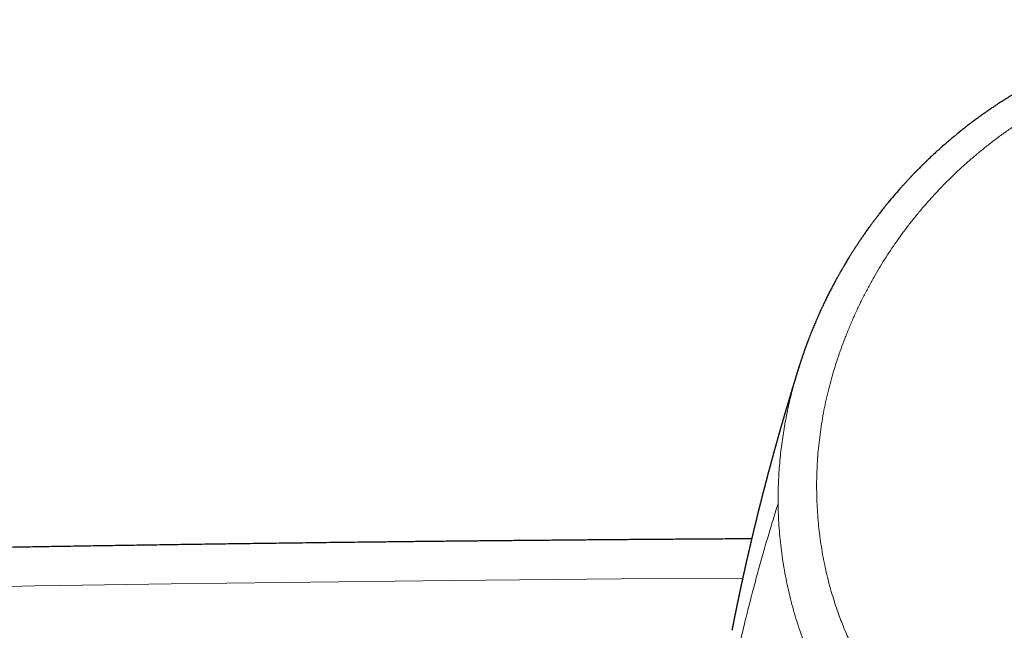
# Model space of a CAD drawing. Header units: millimetres. Extents: x 8 to 727, y 12 to 427.
# Tile 67 of 91: x 325 to 367, y 401 to 427. Entities that reach past the tile are written whole.
import ezdxf

# ---------------------------------------------------------------- set-up
doc = ezdxf.new("R2010")
doc.units = ezdxf.units.MM

msp = doc.modelspace()

# ---------------------------------------------------------------- linework, layer by layer
at = {"color": 7, "linetype": 'Continuous', "lineweight": 30}
msp.add_line((358.65, 412.319), (358.655, 412.336), dxfattribs=at)
at = {"color": 252, "linetype": 'Continuous', "lineweight": 0, "flags": 128}
msp.add_lwpolyline([(356.242, 403.272), (351.017, 403.238), (343.732, 403.172), (336.464, 403.089), (331.676, 403.024), (326.897, 402.951), (325.825, 402.934), (324.753, 402.916)], dxfattribs=at)
at = {"color": 7, "linetype": 'Continuous', "lineweight": 30}
for points, knots in [([(379.573, 427.274), (379.438, 427.273), (379.17, 427.271), (378.772, 427.26), (378.382, 427.243), (377.999, 427.22), (377.624, 427.191), (377.258, 427.158), (376.909, 427.121), (376.577, 427.081), (376.263, 427.038), (375.955, 426.992), (375.654, 426.943), (375.361, 426.892), (375.074, 426.837), (374.794, 426.781), (374.522, 426.722), (374.256, 426.662), (373.998, 426.6), (373.746, 426.537), (373.488, 426.468), (373.223, 426.395), (372.954, 426.317), (372.694, 426.238), (372.45, 426.16), (372.22, 426.084), (372.005, 426.011), (371.798, 425.938), (371.599, 425.866), (371.408, 425.794), (371.225, 425.723), (371.044, 425.652), (370.865, 425.58), (370.691, 425.507), (370.525, 425.436), (370.368, 425.368), (370.221, 425.302), (370.082, 425.24), (369.952, 425.18), (369.831, 425.123), (369.718, 425.069), (369.615, 425.019), (369.518, 424.972), (369.424, 424.925), (369.329, 424.878), (369.195, 424.809), (369.019, 424.718), (368.8, 424.601), (368.629, 424.508), (368.51, 424.441), (368.441, 424.403), (368.373, 424.364), (368.304, 424.324), (368.235, 424.285), (368.169, 424.246), (368.107, 424.21), (368.054, 424.178), (368.007, 424.151), (367.967, 424.127), (367.932, 424.106), (367.902, 424.087), (367.878, 424.073), (367.861, 424.063), (367.85, 424.056), (367.84, 424.05), (367.83, 424.044), (367.813, 424.033), (367.786, 424.017), (367.749, 423.994), (367.705, 423.967), (367.655, 423.936), (367.599, 423.901), (367.538, 423.863), (367.471, 423.82), (367.398, 423.773), (367.319, 423.722), (367.229, 423.663), (367.126, 423.596), (367.011, 423.519), (366.888, 423.435), (366.756, 423.344), (366.617, 423.246), (366.469, 423.141), (366.315, 423.029), (366.154, 422.91), (365.987, 422.784), (365.815, 422.651), (365.639, 422.512), (365.456, 422.364), (365.276, 422.215), (365.097, 422.064), (364.921, 421.912), (364.741, 421.754), (364.598, 421.625), (364.494, 421.529), (364.428, 421.468), (364.362, 421.407), (364.296, 421.344), (364.241, 421.292), (364.198, 421.251), (364.17, 421.225), (364.147, 421.202), (364.128, 421.184), (364.114, 421.17), (364.103, 421.159), (364.088, 421.145), (364.067, 421.124), (364.035, 421.094), (363.999, 421.058), (363.959, 421.018), (363.916, 420.975), (363.861, 420.921), (363.794, 420.854), (363.714, 420.773), (363.63, 420.686), (363.542, 420.594), (363.45, 420.498), (363.357, 420.398), (363.263, 420.297), (363.169, 420.194), (363.076, 420.092), (362.931, 419.928), (362.735, 419.702), (362.547, 419.478), (362.417, 419.319), (362.344, 419.229), (362.275, 419.143), (362.211, 419.062), (362.152, 418.986), (362.097, 418.916), (362.047, 418.85), (362.005, 418.796), (361.971, 418.75), (361.943, 418.714), (361.918, 418.68), (361.894, 418.648), (361.873, 418.62), (361.852, 418.593), (361.83, 418.563), (361.803, 418.526), (361.77, 418.481), (361.733, 418.43), (361.693, 418.376), (361.633, 418.292), (361.553, 418.181), (361.457, 418.044), (361.366, 417.911), (361.279, 417.784), (361.198, 417.662), (361.117, 417.539), (361.037, 417.416), (360.958, 417.293), (360.886, 417.178), (360.821, 417.074), (360.763, 416.979), (360.712, 416.894), (360.665, 416.817), (360.623, 416.747), (360.586, 416.684), (360.554, 416.629), (360.526, 416.581), (360.506, 416.546), (360.492, 416.521), (360.483, 416.506), (360.475, 416.492), (360.467, 416.479), (360.458, 416.463), (360.446, 416.442), (360.43, 416.413), (360.409, 416.377), (360.384, 416.333), (360.356, 416.282), (360.324, 416.226), (360.289, 416.161), (360.249, 416.09), (360.208, 416.013), (360.166, 415.935), (360.125, 415.858), (360.085, 415.781), (360.028, 415.673), (359.956, 415.533), (359.884, 415.389), (359.829, 415.277), (359.788, 415.193), (359.749, 415.112), (359.713, 415.036), (359.68, 414.966), (359.65, 414.903), (359.626, 414.851), (359.606, 414.808), (359.59, 414.773), (359.576, 414.743), (359.564, 414.717), (359.553, 414.691), (359.54, 414.662), (359.522, 414.622), (359.499, 414.571), (359.47, 414.506), (359.438, 414.432), (359.402, 414.35), (359.363, 414.259), (359.323, 414.163), (359.281, 414.063), (359.239, 413.96), (359.195, 413.853), (359.152, 413.743), (359.116, 413.651), (359.089, 413.581), (359.071, 413.536), (359.057, 413.497), (359.045, 413.465), (359.035, 413.44), (359.029, 413.422), (359.023, 413.408), (359.017, 413.392), (359.009, 413.37), (358.998, 413.341), (358.985, 413.305), (358.969, 413.263), (358.954, 413.219), (358.938, 413.177), (358.924, 413.137), (358.91, 413.097), (358.896, 413.06), (358.88, 413.015), (358.861, 412.96), (358.838, 412.893), (358.817, 412.832), (358.799, 412.778), (358.784, 412.734), (358.77, 412.692), (358.758, 412.656), (358.748, 412.626), (358.74, 412.602), (358.733, 412.58), (358.725, 412.555), (358.715, 412.526), (358.704, 412.491), (358.693, 412.456), (358.679, 412.412), (358.666, 412.372), (358.658, 412.345), (358.655, 412.337)], [0, 0, 0, 0, 0.014336, 0.028411, 0.042225, 0.055776, 0.069065, 0.082089, 0.09485, 0.106314, 0.117555, 0.128573, 0.139367, 0.149937, 0.160284, 0.170406, 0.180302, 0.189974, 0.19942, 0.208639, 0.217633, 0.227941, 0.237934, 0.247612, 0.256973, 0.265357, 0.273469, 0.28131, 0.28888, 0.296178, 0.303204, 0.309959, 0.317074, 0.323861, 0.330318, 0.336445, 0.342243, 0.347711, 0.352849, 0.357657, 0.362135, 0.366282, 0.370051, 0.373791, 0.3776, 0.381479, 0.390094, 0.399031, 0.408292, 0.411083, 0.413901, 0.416748, 0.419622, 0.422525, 0.425346, 0.427922, 0.430251, 0.432129, 0.433809, 0.43529, 0.436574, 0.437643, 0.438268, 0.438694, 0.439072, 0.439507, 0.439999, 0.441303, 0.442891, 0.444763, 0.446918, 0.449265, 0.451876, 0.454751, 0.45789, 0.461292, 0.464959, 0.469619, 0.474645, 0.480038, 0.485797, 0.492025, 0.49861, 0.50555, 0.512846, 0.520499, 0.52836, 0.536565, 0.545113, 0.554003, 0.562241, 0.570753, 0.579537, 0.588595, 0.591848, 0.595135, 0.598455, 0.601809, 0.605158, 0.606815, 0.608242, 0.609437, 0.610403, 0.611137, 0.611642, 0.612052, 0.613353, 0.614964, 0.616883, 0.618987, 0.621207, 0.623543, 0.62745, 0.631644, 0.636125, 0.640765, 0.645678, 0.650777, 0.65588, 0.660982, 0.666081, 0.671178, 0.685186, 0.699178, 0.703627, 0.707956, 0.712029, 0.715847, 0.719408, 0.722714, 0.725765, 0.728559, 0.730374, 0.732062, 0.733633, 0.735089, 0.736465, 0.737514, 0.738897, 0.740614, 0.742665, 0.74505, 0.747597, 0.750107, 0.756585, 0.762804, 0.768764, 0.774466, 0.77991, 0.785096, 0.790876, 0.796298, 0.801362, 0.806067, 0.810074, 0.813757, 0.817117, 0.820153, 0.822866, 0.825257, 0.827324, 0.829068, 0.829822, 0.830496, 0.831087, 0.831597, 0.832207, 0.833114, 0.834316, 0.835923, 0.837798, 0.839942, 0.842354, 0.845034, 0.848171, 0.851505, 0.854805, 0.858065, 0.861283, 0.864459, 0.871784, 0.878878, 0.882409, 0.885881, 0.889289, 0.892478, 0.895365, 0.89795, 0.900234, 0.901862, 0.903294, 0.904527, 0.905563, 0.906514, 0.90769, 0.909105, 0.91138, 0.914015, 0.917009, 0.920363, 0.924103, 0.927995, 0.932023, 0.936188, 0.940491, 0.94493, 0.949478, 0.951538, 0.953339, 0.954883, 0.956168, 0.957195, 0.957821, 0.958301, 0.958911, 0.95976, 0.960849, 0.962347, 0.964092, 0.965816, 0.967477, 0.969076, 0.970613, 0.972089, 0.973502, 0.975917, 0.97852, 0.981312, 0.983046, 0.984844, 0.986524, 0.98797, 0.98908, 0.989995, 0.990735, 0.991652, 0.992877, 0.994132, 0.995563, 0.996969, 0.999008, 1, 1, 1, 1]), ([(358.65, 412.319), (358.648, 412.312), (358.642, 412.294), (358.633, 412.266), (358.623, 412.235), (358.615, 412.209), (358.609, 412.187), (358.602, 412.167), (358.596, 412.145), (358.589, 412.123), (358.582, 412.102), (358.576, 412.082), (358.57, 412.062), (358.564, 412.045), (358.56, 412.03), (358.555, 412.016), (358.552, 412.004), (358.547, 411.99), (358.542, 411.974), (358.537, 411.956), (358.529, 411.931), (358.52, 411.902), (358.51, 411.87), (358.501, 411.841), (358.493, 411.814), (358.487, 411.794), (358.482, 411.779), (358.479, 411.768), (358.475, 411.756), (358.471, 411.741), (358.465, 411.724), (358.46, 411.705), (358.453, 411.685), (358.447, 411.664), (358.441, 411.644), (358.435, 411.626), (358.43, 411.608), (358.424, 411.588), (358.417, 411.568), (358.411, 411.546), (358.404, 411.524), (358.397, 411.501), (358.391, 411.481), (358.386, 411.463), (358.381, 411.449), (358.377, 411.436), (358.373, 411.423), (358.368, 411.407), (358.363, 411.388), (358.357, 411.368), (358.35, 411.348), (358.345, 411.328), (358.338, 411.308), (358.332, 411.286), (358.325, 411.264), (358.319, 411.244), (358.313, 411.225), (358.308, 411.208), (358.304, 411.193), (358.299, 411.177), (358.294, 411.16), (358.288, 411.14), (358.281, 411.119), (358.275, 411.097), (358.268, 411.076), (358.262, 411.054), (358.255, 411.033), (358.249, 411.011), (358.242, 410.988), (358.235, 410.965), (358.228, 410.941), (358.221, 410.918), (358.215, 410.898), (358.21, 410.882), (358.207, 410.87), (358.204, 410.86), (358.201, 410.849), (358.197, 410.836), (358.192, 410.82), (358.187, 410.803), (358.18, 410.782), (358.173, 410.758), (358.166, 410.734), (358.16, 410.713), (358.155, 410.694), (358.15, 410.678), (358.145, 410.661), (358.14, 410.644), (358.13, 410.612), (358.116, 410.564), (358.102, 410.517), (358.093, 410.486), (358.088, 410.47), (358.083, 410.453), (358.078, 410.433), (358.071, 410.411), (358.065, 410.389), (358.059, 410.369), (358.053, 410.351), (358.049, 410.335), (358.045, 410.321), (358.041, 410.309), (358.038, 410.299), (358.035, 410.289), (358.032, 410.279), (358.028, 410.265), (358.023, 410.248), (358.017, 410.226), (358.01, 410.204), (358.004, 410.181), (357.998, 410.16), (357.992, 410.14), (357.986, 410.121), (357.981, 410.103), (357.976, 410.084), (357.97, 410.064), (357.964, 410.043), (357.958, 410.024), (357.953, 410.007), (357.949, 409.992), (357.945, 409.979), (357.942, 409.968), (357.938, 409.954), (357.933, 409.936), (357.926, 409.914), (357.919, 409.888), (357.911, 409.861), (357.903, 409.832), (357.895, 409.804), (357.887, 409.777), (357.88, 409.752), (357.873, 409.73), (357.867, 409.708), (357.861, 409.688), (357.856, 409.667), (357.85, 409.647), (357.843, 409.625), (357.837, 409.602), (357.831, 409.582), (357.827, 409.565), (357.823, 409.552), (357.82, 409.541), (357.817, 409.531), (357.814, 409.521), (357.811, 409.51), (357.807, 409.497), (357.802, 409.481), (357.797, 409.462), (357.792, 409.442), (357.786, 409.423), (357.78, 409.402), (357.774, 409.381), (357.768, 409.359), (357.762, 409.339), (357.756, 409.316), (357.748, 409.29), (357.738, 409.251), (357.724, 409.204), (357.713, 409.162), (357.704, 409.132), (357.699, 409.114), (357.693, 409.093), (357.688, 409.073), (357.682, 409.055), (357.678, 409.038), (357.673, 409.02), (357.668, 409.003), (357.663, 408.986), (357.659, 408.971), (357.656, 408.958), (357.652, 408.945), (357.648, 408.931), (357.644, 408.915), (357.638, 408.896), (357.632, 408.875), (357.626, 408.852), (357.62, 408.828), (357.614, 408.807), (357.608, 408.787), (357.603, 408.769), (357.598, 408.749), (357.592, 408.728), (357.585, 408.702), (357.577, 408.676), (357.57, 408.647), (357.561, 408.618), (357.553, 408.589), (357.546, 408.562), (357.539, 408.536), (357.533, 408.512), (357.526, 408.488), (357.519, 408.462), (357.511, 408.435), (357.504, 408.408), (357.498, 408.385), (357.493, 408.367), (357.489, 408.352), (357.484, 408.336), (357.48, 408.319), (357.475, 408.302), (357.471, 408.285), (357.466, 408.267), (357.461, 408.248), (357.456, 408.231), (357.452, 408.215), (357.448, 408.202), (357.445, 408.191), (357.442, 408.179), (357.438, 408.166), (357.434, 408.149), (357.429, 408.129), (357.423, 408.108), (357.416, 408.083), (357.409, 408.057), (357.402, 408.031), (357.396, 408.008), (357.39, 407.986), (357.384, 407.964), (357.377, 407.939), (357.369, 407.909), (357.36, 407.876), (357.351, 407.841), (357.343, 407.809), (357.335, 407.78), (357.329, 407.756), (357.324, 407.737), (357.319, 407.722), (357.315, 407.705), (357.31, 407.686), (357.305, 407.666), (357.299, 407.645), (357.294, 407.626), (357.289, 407.608), (357.285, 407.591), (357.28, 407.573), (357.275, 407.554), (357.269, 407.533), (357.264, 407.511), (357.258, 407.488), (357.252, 407.466), (357.246, 407.445), (357.241, 407.426), (357.237, 407.408), (357.232, 407.389), (357.227, 407.37), (357.222, 407.351), (357.216, 407.331), (357.211, 407.309), (357.204, 407.285), (357.198, 407.258), (357.19, 407.23), (357.183, 407.203), (357.177, 407.178), (357.171, 407.156), (357.166, 407.135), (357.16, 407.116), (357.156, 407.098), (357.152, 407.081), (357.147, 407.065), (357.143, 407.048), (357.138, 407.028), (357.132, 407.006), (357.126, 406.983), (357.12, 406.958), (357.113, 406.932), (357.106, 406.904), (357.099, 406.878), (357.093, 406.853), (357.086, 406.828), (357.08, 406.802), (357.073, 406.775), (357.065, 406.746), (357.058, 406.718), (357.051, 406.691), (357.045, 406.664), (357.038, 406.638), (357.031, 406.612), (357.025, 406.586), (357.018, 406.558), (357.01, 406.529), (357.002, 406.498), (356.995, 406.467), (356.987, 406.437), (356.98, 406.409), (356.974, 406.383), (356.967, 406.359), (356.961, 406.334), (356.955, 406.309), (356.948, 406.281), (356.941, 406.254), (356.934, 406.225), (356.927, 406.198), (356.921, 406.172), (356.915, 406.148), (356.909, 406.125), (356.903, 406.102), (356.897, 406.077), (356.89, 406.048), (356.883, 406.019), (356.876, 405.991), (356.869, 405.964), (356.863, 405.94), (356.858, 405.919), (356.854, 405.902), (356.85, 405.886), (356.846, 405.871), (356.842, 405.855), (356.837, 405.835), (356.831, 405.81), (356.824, 405.78), (356.817, 405.752), (356.811, 405.727), (356.806, 405.707), (356.802, 405.69), (356.797, 405.67), (356.792, 405.649), (356.786, 405.625), (356.78, 405.599), (356.774, 405.576), (356.768, 405.553), (356.763, 405.531), (356.757, 405.507), (356.751, 405.483), (356.746, 405.46), (356.741, 405.439), (356.736, 405.419), (356.731, 405.399), (356.727, 405.38), (356.721, 405.359), (356.716, 405.335), (356.709, 405.306), (356.702, 405.279), (356.696, 405.255), (356.691, 405.234), (356.687, 405.215), (356.682, 405.196), (356.678, 405.177), (356.673, 405.157), (356.668, 405.137), (356.664, 405.117), (356.659, 405.098), (356.655, 405.08), (356.65, 405.062), (356.646, 405.043), (356.641, 405.022), (356.636, 405.001), (356.631, 404.981), (356.627, 404.962), (356.623, 404.945), (356.619, 404.929), (356.615, 404.914), (356.612, 404.899), (356.608, 404.882), (356.603, 404.862), (356.598, 404.839), (356.592, 404.814), (356.585, 404.786), (356.579, 404.758), (356.573, 404.734), (356.569, 404.715), (356.565, 404.698), (356.561, 404.682), (356.557, 404.665), (356.552, 404.645), (356.547, 404.621), (356.541, 404.596), (356.534, 404.568), (356.527, 404.537), (356.52, 404.508), (356.514, 404.48), (356.508, 404.455), (356.503, 404.432), (356.498, 404.41), (356.493, 404.387), (356.487, 404.363), (356.481, 404.339), (356.476, 404.313), (356.47, 404.288), (356.464, 404.262), (356.458, 404.236), (356.452, 404.212), (356.447, 404.188), (356.441, 404.164), (356.436, 404.139), (356.43, 404.112), (356.423, 404.084), (356.417, 404.056), (356.41, 404.027), (356.404, 403.998), (356.397, 403.97), (356.391, 403.943), (356.386, 403.918), (356.38, 403.893), (356.374, 403.868), (356.369, 403.842), (356.362, 403.815), (356.356, 403.788), (356.35, 403.761), (356.345, 403.737), (356.34, 403.713), (356.335, 403.691), (356.33, 403.67), (356.326, 403.65), (356.321, 403.631), (356.317, 403.61), (356.312, 403.589), (356.307, 403.568), (356.303, 403.549), (356.298, 403.528), (356.293, 403.504), (356.287, 403.478), (356.282, 403.454), (356.278, 403.434), (356.274, 403.415), (356.269, 403.395), (356.264, 403.372), (356.259, 403.349), (356.254, 403.326), (356.25, 403.307), (356.246, 403.289), (356.242, 403.271), (356.237, 403.251), (356.232, 403.228), (356.227, 403.203), (356.221, 403.176), (356.215, 403.147), (356.209, 403.119), (356.203, 403.093), (356.198, 403.07), (356.193, 403.048), (356.189, 403.028), (356.185, 403.009), (356.18, 402.987), (356.175, 402.961), (356.168, 402.93), (356.162, 402.903), (356.157, 402.88), (356.154, 402.864), (356.151, 402.849), (356.148, 402.836), (356.146, 402.827), (356.144, 402.818), (356.142, 402.808), (356.139, 402.795), (356.136, 402.779), (356.132, 402.763), (356.129, 402.746), (356.125, 402.73), (356.122, 402.713), (356.117, 402.694), (356.113, 402.673), (356.108, 402.651), (356.104, 402.629), (356.098, 402.602), (356.091, 402.571), (356.084, 402.537), (356.078, 402.508), (356.073, 402.482), (356.068, 402.462), (356.064, 402.442), (356.06, 402.423), (356.056, 402.404), (356.052, 402.385), (356.048, 402.363), (356.043, 402.34), (356.038, 402.316), (356.033, 402.292), (356.028, 402.269), (356.024, 402.247), (356.019, 402.226), (356.015, 402.206), (356.011, 402.186), (356.006, 402.164), (356.002, 402.141), (355.996, 402.116), (355.991, 402.089), (355.985, 402.062), (355.98, 402.037), (355.975, 402.012), (355.97, 401.986), (355.964, 401.957), (355.958, 401.928), (355.952, 401.9), (355.947, 401.874), (355.942, 401.849), (355.937, 401.825), (355.932, 401.802), (355.928, 401.781), (355.924, 401.763), (355.921, 401.746), (355.918, 401.73), (355.914, 401.712), (355.91, 401.692), (355.906, 401.671), (355.902, 401.651), (355.898, 401.632), (355.894, 401.614), (355.891, 401.599), (355.888, 401.581), (355.884, 401.562), (355.879, 401.539), (355.875, 401.517), (355.87, 401.493), (355.865, 401.466), (355.859, 401.436), (355.852, 401.403), (355.846, 401.372), (355.84, 401.345), (355.836, 401.321), (355.832, 401.3), (355.827, 401.279), (355.823, 401.256), (355.818, 401.233), (355.814, 401.211), (355.81, 401.189), (355.806, 401.169), (355.802, 401.15), (355.798, 401.129), (355.794, 401.109), (355.79, 401.089), (355.787, 401.071), (355.783, 401.052), (355.78, 401.038), (355.779, 401.031), (355.779, 401.03)], [0, 0, 0, 0, 0.001853, 0.004817, 0.007654, 0.010178, 0.011797, 0.013558, 0.015506, 0.017643, 0.019455, 0.021341, 0.023076, 0.024624, 0.026011, 0.027204, 0.028237, 0.029429, 0.03086, 0.032531, 0.034355, 0.037451, 0.040328, 0.042983, 0.045363, 0.04744, 0.048474, 0.049415, 0.050464, 0.051745, 0.053256, 0.054999, 0.056849, 0.05883, 0.060611, 0.062192, 0.063744, 0.06546, 0.067341, 0.069265, 0.071336, 0.073403, 0.075238, 0.076839, 0.078087, 0.079144, 0.080282, 0.081694, 0.083382, 0.085273, 0.08712, 0.088859, 0.090491, 0.092638, 0.094571, 0.096373, 0.098075, 0.099678, 0.100938, 0.102269, 0.103814, 0.105574, 0.107534, 0.109439, 0.111496, 0.11335, 0.115187, 0.117251, 0.119182, 0.121278, 0.123518, 0.125595, 0.127408, 0.128957, 0.129852, 0.130659, 0.131625, 0.132799, 0.134183, 0.135775, 0.137472, 0.139909, 0.142069, 0.143954, 0.145563, 0.147, 0.148464, 0.149961, 0.151491, 0.157159, 0.162682, 0.16409, 0.165483, 0.166998, 0.168747, 0.170729, 0.172943, 0.174563, 0.176215, 0.177681, 0.178946, 0.180009, 0.180858, 0.181669, 0.182595, 0.183636, 0.185323, 0.187244, 0.189356, 0.191373, 0.193243, 0.195067, 0.196726, 0.198246, 0.199886, 0.201715, 0.203733, 0.205406, 0.206929, 0.208269, 0.209428, 0.210405, 0.21129, 0.213064, 0.215098, 0.217391, 0.219869, 0.222434, 0.225087, 0.227413, 0.22961, 0.231621, 0.233454, 0.23539, 0.237077, 0.23891, 0.24089, 0.243002, 0.244983, 0.246254, 0.247406, 0.248437, 0.249349, 0.250156, 0.251084, 0.252212, 0.253686, 0.255403, 0.257228, 0.25893, 0.260507, 0.262754, 0.264682, 0.266353, 0.26803, 0.270732, 0.273509, 0.278383, 0.283181, 0.284731, 0.286337, 0.288164, 0.290224, 0.291638, 0.293144, 0.294742, 0.296313, 0.297695, 0.299156, 0.30032, 0.301343, 0.302544, 0.304, 0.305661, 0.307527, 0.30976, 0.311839, 0.313753, 0.315503, 0.317088, 0.318623, 0.320651, 0.322922, 0.325381, 0.327733, 0.330563, 0.333138, 0.335515, 0.337763, 0.339882, 0.341957, 0.344224, 0.346746, 0.349196, 0.35148, 0.352749, 0.354006, 0.355464, 0.35715, 0.358515, 0.360001, 0.361606, 0.363326, 0.364946, 0.366329, 0.367506, 0.368477, 0.369272, 0.370537, 0.372035, 0.373768, 0.375735, 0.377849, 0.380359, 0.38263, 0.384664, 0.386498, 0.38848, 0.390695, 0.393128, 0.396445, 0.399509, 0.402322, 0.404928, 0.407345, 0.408619, 0.409914, 0.411398, 0.413074, 0.414943, 0.416851, 0.418555, 0.42013, 0.421556, 0.423115, 0.424829, 0.426691, 0.428676, 0.430657, 0.43272, 0.434622, 0.436297, 0.437746, 0.439458, 0.441144, 0.442822, 0.444605, 0.446511, 0.448604, 0.450972, 0.453583, 0.456039, 0.458218, 0.460164, 0.461984, 0.463686, 0.46537, 0.466718, 0.468094, 0.469634, 0.471401, 0.473394, 0.475458, 0.477403, 0.480065, 0.48251, 0.48477, 0.486919, 0.489068, 0.491385, 0.493826, 0.496401, 0.4989, 0.50132, 0.503622, 0.50601, 0.508272, 0.510533, 0.512935, 0.515561, 0.518314, 0.52111, 0.523904, 0.526315, 0.528495, 0.530619, 0.532763, 0.535029, 0.537432, 0.539974, 0.542428, 0.544952, 0.547267, 0.549327, 0.551274, 0.553222, 0.555523, 0.558027, 0.56077, 0.563126, 0.565618, 0.567851, 0.569545, 0.570987, 0.572383, 0.573771, 0.575161, 0.576653, 0.579004, 0.581639, 0.584603, 0.586487, 0.58825, 0.589823, 0.591206, 0.59338, 0.59549, 0.597633, 0.600033, 0.601789, 0.603713, 0.605813, 0.608056, 0.610115, 0.61191, 0.613712, 0.615413, 0.61707, 0.618746, 0.620982, 0.623471, 0.626307, 0.62815, 0.630025, 0.631719, 0.633223, 0.635066, 0.636796, 0.638484, 0.640194, 0.642077, 0.643531, 0.64509, 0.646779, 0.648599, 0.650537, 0.652366, 0.653989, 0.655537, 0.656901, 0.658239, 0.659559, 0.660876, 0.662703, 0.664731, 0.66697, 0.669445, 0.672145, 0.674135, 0.675858, 0.677314, 0.678621, 0.679926, 0.681866, 0.683929, 0.686207, 0.688684, 0.691341, 0.694162, 0.696566, 0.698696, 0.700647, 0.702594, 0.704595, 0.706741, 0.708892, 0.711115, 0.713398, 0.71573, 0.717923, 0.720133, 0.722184, 0.724233, 0.726392, 0.728781, 0.731338, 0.733872, 0.736366, 0.739039, 0.741484, 0.743781, 0.746081, 0.748058, 0.750277, 0.75267, 0.754958, 0.757503, 0.759852, 0.761996, 0.763966, 0.765959, 0.768028, 0.769487, 0.771158, 0.77304, 0.775009, 0.776823, 0.778476, 0.77997, 0.782469, 0.78473, 0.787046, 0.788549, 0.790157, 0.791956, 0.793954, 0.796132, 0.798129, 0.799876, 0.801373, 0.802722, 0.804719, 0.806684, 0.808829, 0.8112, 0.813749, 0.816453, 0.818658, 0.820713, 0.822571, 0.82427, 0.825956, 0.827655, 0.830111, 0.83292, 0.835746, 0.83731, 0.838799, 0.840163, 0.841302, 0.842049, 0.842716, 0.843598, 0.84473, 0.846113, 0.847683, 0.849184, 0.850556, 0.851798, 0.85374, 0.855575, 0.857413, 0.859378, 0.861526, 0.864522, 0.867483, 0.870373, 0.872381, 0.874172, 0.875835, 0.877511, 0.879219, 0.880797, 0.882662, 0.884813, 0.886972, 0.888924, 0.891114, 0.893071, 0.894882, 0.896573, 0.898335, 0.900204, 0.902221, 0.904446, 0.906885, 0.909383, 0.911599, 0.913529, 0.915931, 0.918387, 0.921154, 0.923478, 0.92578, 0.928022, 0.930194, 0.932195, 0.933996, 0.935679, 0.937036, 0.93843, 0.939919, 0.941665, 0.943678, 0.945437, 0.947129, 0.948666, 0.950048, 0.951276, 0.95329, 0.9552, 0.957083, 0.959174, 0.961482, 0.964252, 0.967152, 0.970024, 0.972567, 0.974379, 0.97618, 0.97803, 0.980156, 0.982076, 0.984114, 0.986017, 0.987764, 0.989355, 0.99126, 0.993071, 0.994803, 0.996341, 0.997986, 0.999738, 1, 1, 1, 1]), ([(356.626, 404.961), (356.357, 404.959), (355.799, 404.956), (354.957, 404.951), (354.102, 404.945), (353.257, 404.939), (352.423, 404.933), (351.599, 404.927), (350.785, 404.921), (349.981, 404.914), (349.187, 404.908), (348.419, 404.901), (347.675, 404.894), (346.955, 404.888), (346.244, 404.881), (345.542, 404.874), (344.835, 404.867), (344.125, 404.86), (343.41, 404.853), (342.706, 404.845), (342.011, 404.838), (341.328, 404.83), (340.666, 404.822), (340.028, 404.815), (339.411, 404.808), (338.803, 404.8), (338.205, 404.793), (337.615, 404.786), (337.035, 404.778), (336.464, 404.771), (335.902, 404.764), (335.349, 404.756), (334.808, 404.749), (334.279, 404.742), (333.763, 404.735), (333.255, 404.728), (332.743, 404.72), (332.227, 404.713), (331.708, 404.705), (331.199, 404.698), (330.701, 404.69), (330.213, 404.683), (329.744, 404.676), (329.293, 404.669), (328.861, 404.662), (328.437, 404.655), (328.02, 404.649), (327.435, 404.639), (326.675, 404.627), (325.737, 404.612), (324.791, 404.595), (323.831, 404.579), (322.855, 404.562), (321.864, 404.544), (320.864, 404.526), (319.855, 404.507), (318.838, 404.487), (317.812, 404.467), (316.796, 404.447), (315.791, 404.427), (314.797, 404.407), (313.796, 404.386), (312.786, 404.364), (311.768, 404.342), (310.906, 404.323), (310.201, 404.306), (309.656, 404.294), (309.109, 404.282), (308.56, 404.27), (308.093, 404.26), (307.708, 404.252), (307.41, 404.245), (307.115, 404.236), (306.823, 404.227), (306.536, 404.215), (306.252, 404.199), (305.991, 404.182), (305.751, 404.163), (305.535, 404.144), (305.327, 404.124), (305.126, 404.102), (304.934, 404.08), (304.753, 404.057), (304.583, 404.034), (304.423, 404.011), (304.27, 403.989), (304.125, 403.966), (303.981, 403.943), (303.839, 403.919), (303.701, 403.894), (303.571, 403.871), (303.45, 403.848), (303.337, 403.826), (303.233, 403.806), (303.137, 403.786), (303.05, 403.768), (302.971, 403.751), (302.901, 403.736), (302.839, 403.723), (302.786, 403.711), (302.741, 403.701), (302.705, 403.693), (302.676, 403.686), (302.659, 403.682), (302.649, 403.68), (302.643, 403.679), (302.633, 403.676), (302.616, 403.672), (302.59, 403.666), (302.556, 403.658), (302.514, 403.648), (302.465, 403.637), (302.408, 403.623), (302.347, 403.608), (302.255, 403.586), (302.133, 403.555), (301.979, 403.515), (301.818, 403.472), (301.655, 403.427), (301.489, 403.38), (301.322, 403.331), (301.15, 403.279), (300.974, 403.225), (300.799, 403.169), (300.625, 403.112), (300.455, 403.054), (300.255, 402.984), (300.027, 402.902), (299.773, 402.807), (299.525, 402.71), (299.29, 402.615), (299.068, 402.522), (298.858, 402.432), (298.654, 402.341), (298.458, 402.251), (298.278, 402.167), (298.113, 402.088), (297.965, 402.015), (297.85, 401.958), (297.77, 401.917), (297.725, 401.894), (297.685, 401.874), (297.652, 401.857), (297.623, 401.842), (297.6, 401.83), (297.58, 401.82), (297.56, 401.809), (297.536, 401.797), (297.507, 401.782), (297.473, 401.763), (297.432, 401.742), (297.385, 401.717), (297.332, 401.688), (297.272, 401.656), (297.207, 401.621), (297.137, 401.582), (297.061, 401.54), (296.979, 401.495), (296.893, 401.446), (296.756, 401.367), (296.571, 401.259), (296.342, 401.122), (296.122, 400.986), (295.908, 400.85), (295.703, 400.716), (295.532, 400.602), (295.396, 400.508), (295.29, 400.435), (295.187, 400.362), (295.088, 400.292), (294.995, 400.225), (294.911, 400.164), (294.837, 400.108), (294.77, 400.059), (294.711, 400.015), (294.658, 399.975), (294.613, 399.94), (294.575, 399.911), (294.542, 399.886), (294.517, 399.866), (294.496, 399.85), (294.479, 399.837), (294.457, 399.82), (294.432, 399.8), (294.401, 399.776), (294.365, 399.747), (294.323, 399.714), (294.276, 399.677), (294.227, 399.637), (294.177, 399.597), (294.128, 399.557), (294.08, 399.518), (294.017, 399.466), (293.941, 399.403), (293.852, 399.328), (293.765, 399.254), (293.682, 399.183), (293.605, 399.116), (293.537, 399.056), (293.478, 399.003), (293.427, 398.957), (293.389, 398.924), (293.363, 398.9), (293.344, 398.883), (293.321, 398.862), (293.293, 398.837), (293.261, 398.807), (293.205, 398.755), (293.128, 398.684), (293.036, 398.597), (292.95, 398.516), (292.872, 398.441), (292.801, 398.371), (292.735, 398.307), (292.675, 398.247), (292.62, 398.192), (292.571, 398.143), (292.527, 398.099), (292.496, 398.066), (292.474, 398.044), (292.46, 398.03), (292.447, 398.016), (292.433, 398.002), (292.417, 397.986), (292.397, 397.965), (292.372, 397.939), (292.342, 397.908), (292.303, 397.867), (292.255, 397.817), (292.202, 397.761), (292.151, 397.705), (292.103, 397.654), (292.058, 397.605), (292.016, 397.559), (291.976, 397.516), (291.939, 397.474), (291.904, 397.435), (291.871, 397.399), (291.839, 397.363), (291.808, 397.328), (291.778, 397.294), (291.749, 397.261), (291.72, 397.228), (291.694, 397.198), (291.674, 397.175), (291.661, 397.16), (291.651, 397.149), (291.642, 397.138), (291.628, 397.122), (291.61, 397.101), (291.586, 397.073), (291.558, 397.04), (291.523, 396.999), (291.481, 396.95), (291.435, 396.894), (291.386, 396.836), (291.336, 396.775), (291.285, 396.712), (291.233, 396.648), (291.18, 396.582), (291.136, 396.527), (291.101, 396.482), (291.076, 396.45), (291.052, 396.421), (291.032, 396.395), (291.016, 396.374), (291.004, 396.359), (290.994, 396.345), (290.981, 396.329), (290.965, 396.308), (290.944, 396.28), (290.906, 396.231), (290.853, 396.161), (290.786, 396.072), (290.725, 395.989), (290.669, 395.914), (290.621, 395.847), (290.575, 395.783), (290.531, 395.722), (290.491, 395.665), (290.456, 395.615), (290.428, 395.574), (290.404, 395.539), (290.379, 395.504), (290.351, 395.463), (290.321, 395.418), (290.289, 395.371), (290.257, 395.324), (290.226, 395.277), (290.195, 395.231), (290.164, 395.184), (290.133, 395.137), (290.107, 395.097), (290.086, 395.064), (290.07, 395.039), (290.056, 395.019), (290.045, 395.001), (290.036, 394.988), (290.029, 394.975), (290.02, 394.961), (290.008, 394.943), (289.994, 394.92), (289.977, 394.893), (289.958, 394.864), (289.94, 394.835), (289.918, 394.8), (289.893, 394.76), (289.864, 394.713), (289.836, 394.666), (289.805, 394.617), (289.773, 394.563), (289.746, 394.518), (289.726, 394.484), (289.714, 394.464), (289.705, 394.449), (289.698, 394.437), (289.69, 394.425), (289.681, 394.409), (289.668, 394.387), (289.652, 394.359), (289.631, 394.325), (289.608, 394.284), (289.583, 394.24), (289.557, 394.195), (289.53, 394.149), (289.507, 394.108), (289.487, 394.073), (289.471, 394.044), (289.456, 394.016), (289.442, 393.991), (289.43, 393.971), (289.421, 393.954), (289.413, 393.939), (289.403, 393.921), (289.389, 393.896), (289.371, 393.864), (289.352, 393.828), (289.332, 393.791), (289.306, 393.743), (289.275, 393.686), (289.246, 393.631), (289.225, 393.591), (289.211, 393.565), (289.2, 393.543), (289.19, 393.523), (289.178, 393.501), (289.164, 393.473), (289.145, 393.436), (289.122, 393.393), (289.099, 393.346), (289.076, 393.301), (289.055, 393.26), (289.038, 393.225), (289.024, 393.198), (289.013, 393.175), (289.001, 393.152), (288.989, 393.127), (288.978, 393.104), (288.968, 393.085), (288.961, 393.071), (288.954, 393.055), (288.944, 393.035), (288.932, 393.01), (288.916, 392.976), (288.904, 392.953), (288.898, 392.94)], [0, 0, 0, 0, 0.011164, 0.023113, 0.034921, 0.046588, 0.058114, 0.069499, 0.080743, 0.091846, 0.102807, 0.113628, 0.1237, 0.133648, 0.143469, 0.153165, 0.162736, 0.172749, 0.182621, 0.192352, 0.201942, 0.211391, 0.220698, 0.229344, 0.237864, 0.246259, 0.254529, 0.262673, 0.270691, 0.278584, 0.286351, 0.293993, 0.301509, 0.308769, 0.315908, 0.322926, 0.329823, 0.337134, 0.344305, 0.351334, 0.358222, 0.364969, 0.371574, 0.377673, 0.383647, 0.389495, 0.395223, 0.400937, 0.413776, 0.426732, 0.439804, 0.452994, 0.466572, 0.480272, 0.494094, 0.508037, 0.522102, 0.536288, 0.550596, 0.564227, 0.577966, 0.591816, 0.605776, 0.61985, 0.63403, 0.641554, 0.649097, 0.656657, 0.664244, 0.671867, 0.676063, 0.680186, 0.68426, 0.688293, 0.692279, 0.696206, 0.700047, 0.70315, 0.706152, 0.709044, 0.711826, 0.714499, 0.717065, 0.719388, 0.721616, 0.723751, 0.725791, 0.727738, 0.729798, 0.731741, 0.733565, 0.735271, 0.736858, 0.738327, 0.739676, 0.740907, 0.74202, 0.743013, 0.743888, 0.744643, 0.74528, 0.745798, 0.746198, 0.746478, 0.746544, 0.746602, 0.746732, 0.746971, 0.747337, 0.747834, 0.748422, 0.749126, 0.749946, 0.750839, 0.751752, 0.75386, 0.756065, 0.758369, 0.760769, 0.763098, 0.76551, 0.768006, 0.770577, 0.773137, 0.775669, 0.778171, 0.780645, 0.784477, 0.788242, 0.791941, 0.795576, 0.798826, 0.802014, 0.805116, 0.808132, 0.811062, 0.813437, 0.815751, 0.818004, 0.818798, 0.819506, 0.820126, 0.82066, 0.821106, 0.821466, 0.821752, 0.822063, 0.822418, 0.82287, 0.823419, 0.824066, 0.82481, 0.825651, 0.82659, 0.827626, 0.82876, 0.829969, 0.831272, 0.832669, 0.834106, 0.837933, 0.841666, 0.845306, 0.848851, 0.8523, 0.855652, 0.857487, 0.859292, 0.861067, 0.862802, 0.864419, 0.865905, 0.867185, 0.868348, 0.869395, 0.870325, 0.871138, 0.871792, 0.87235, 0.872888, 0.873146, 0.873455, 0.873835, 0.874288, 0.874813, 0.875484, 0.876245, 0.877096, 0.878004, 0.878905, 0.879797, 0.880681, 0.881555, 0.883233, 0.884877, 0.886488, 0.888051, 0.8895, 0.890828, 0.891896, 0.892869, 0.893735, 0.894045, 0.894384, 0.894817, 0.895344, 0.895965, 0.896679, 0.898601, 0.900395, 0.902061, 0.903599, 0.905008, 0.906288, 0.907507, 0.908612, 0.909601, 0.910474, 0.911233, 0.91153, 0.911809, 0.912078, 0.912336, 0.912645, 0.913052, 0.913562, 0.914175, 0.914891, 0.915974, 0.917108, 0.918176, 0.919181, 0.920121, 0.920997, 0.921808, 0.922626, 0.923366, 0.924046, 0.924727, 0.925415, 0.926033, 0.926656, 0.927284, 0.92791, 0.928311, 0.928601, 0.928779, 0.928925, 0.929226, 0.929633, 0.930148, 0.93077, 0.931499, 0.932439, 0.93349, 0.934576, 0.935691, 0.936836, 0.938009, 0.939212, 0.940444, 0.941025, 0.941613, 0.942171, 0.942635, 0.943004, 0.943278, 0.943462, 0.943748, 0.944135, 0.944624, 0.945216, 0.946779, 0.948354, 0.949941, 0.95116, 0.952337, 0.953457, 0.954522, 0.955527, 0.956403, 0.957126, 0.95762, 0.958221, 0.958928, 0.959723, 0.960535, 0.961355, 0.962136, 0.962926, 0.963722, 0.964527, 0.965294, 0.965768, 0.966182, 0.966534, 0.966825, 0.967054, 0.967226, 0.96745, 0.967748, 0.968132, 0.968604, 0.969106, 0.969589, 0.970054, 0.970862, 0.971608, 0.972365, 0.973187, 0.974075, 0.975005, 0.975417, 0.975747, 0.975996, 0.976164, 0.976324, 0.976602, 0.976957, 0.977388, 0.977971, 0.978651, 0.97937, 0.980106, 0.980857, 0.981625, 0.982085, 0.98255, 0.983018, 0.983431, 0.983763, 0.984016, 0.984225, 0.984485, 0.984905, 0.98542, 0.986019, 0.98662, 0.987204, 0.988302, 0.989334, 0.989809, 0.99022, 0.990568, 0.990851, 0.991162, 0.991601, 0.992158, 0.992908, 0.993636, 0.994341, 0.994998, 0.995547, 0.995985, 0.996273, 0.996618, 0.997024, 0.997452, 0.99767, 0.997891, 0.998116, 0.998376, 0.99881, 0.99935, 1, 1, 1, 1])]:
    msp.add_open_spline(points, degree=3, knots=knots, dxfattribs=at)
at = {"color": 252, "linetype": 'Continuous', "lineweight": 0}
for points, knots in [([(379.573, 426.193), (379.399, 426.191), (379.052, 426.188), (378.534, 426.169), (378.019, 426.139), (377.507, 426.097), (376.999, 426.044), (376.504, 425.98), (376.022, 425.906), (375.552, 425.823), (375.086, 425.73), (374.622, 425.627), (374.152, 425.511), (373.676, 425.381), (373.195, 425.238), (372.717, 425.082), (372.242, 424.915), (371.771, 424.736), (371.313, 424.55), (370.87, 424.357), (370.442, 424.159), (370.021, 423.951), (369.606, 423.735), (369.189, 423.505), (368.771, 423.26), (368.352, 423), (367.938, 422.728), (367.53, 422.445), (367.129, 422.152), (366.744, 421.854), (366.375, 421.555), (366.02, 421.253), (365.673, 420.944), (365.334, 420.626), (364.996, 420.295), (364.661, 419.95), (364.33, 419.592), (364.009, 419.228), (363.698, 418.857), (363.397, 418.48), (363.112, 418.103), (362.842, 417.727), (362.587, 417.354), (362.34, 416.974), (362.102, 416.589), (361.869, 416.189), (361.64, 415.774), (361.416, 415.345), (361.203, 414.909), (361.001, 414.468), (360.808, 414.019), (360.63, 413.574), (360.466, 413.134), (360.317, 412.703), (360.179, 412.271), (360.053, 411.839), (359.936, 411.398), (359.829, 410.947), (359.733, 410.486), (359.649, 410.023), (359.578, 409.558), (359.52, 409.093), (359.476, 408.637), (359.445, 408.19), (359.425, 407.753), (359.417, 407.316), (359.421, 406.879), (359.435, 406.434), (359.462, 405.983), (359.502, 405.526), (359.554, 405.073), (359.619, 404.623), (359.696, 404.177), (359.784, 403.743), (359.881, 403.32), (359.988, 402.908), (360.106, 402.5), (360.234, 402.094), (360.364, 401.72), (360.494, 401.374), (360.62, 401.058), (360.753, 400.744), (360.893, 400.432), (361.039, 400.122), (361.193, 399.813), (361.349, 399.517), (361.479, 399.281), (361.581, 399.104), (361.659, 398.972), (361.74, 398.835), (361.826, 398.693), (361.917, 398.546), (362.003, 398.408), (362.084, 398.281), (362.158, 398.165), (362.234, 398.047), (362.294, 397.953), (362.336, 397.889), (362.356, 397.858), (362.375, 397.829), (362.393, 397.801), (362.412, 397.771), (362.432, 397.741), (362.452, 397.709), (362.473, 397.678), (362.493, 397.646), (362.514, 397.615), (362.535, 397.583), (362.555, 397.552), (362.59, 397.499), (362.636, 397.427), (362.693, 397.338), (362.745, 397.257), (362.783, 397.196), (362.81, 397.151), (362.831, 397.117), (362.856, 397.075), (362.887, 397.024), (362.919, 396.969), (362.951, 396.914), (362.998, 396.832), (363.061, 396.722), (363.137, 396.584), (363.209, 396.448), (363.28, 396.313), (363.376, 396.122), (363.499, 395.869), (363.646, 395.549), (363.786, 395.224), (363.93, 394.873), (364.073, 394.497), (364.218, 394.092), (364.354, 393.681), (364.481, 393.269), (364.597, 392.859), (364.688, 392.508), (364.757, 392.218), (364.809, 391.988), (364.856, 391.763), (364.899, 391.542), (364.938, 391.325), (364.973, 391.106), (365.003, 390.899), (365.03, 390.702), (365.052, 390.518), (365.073, 390.33), (365.093, 390.139), (365.111, 389.944), (365.127, 389.753), (365.141, 389.567), (365.154, 389.382), (365.166, 389.187), (365.179, 388.979), (365.191, 388.768), (365.202, 388.554), (365.211, 388.398), (365.216, 388.293), (365.218, 388.243), (365.221, 388.193), (365.223, 388.142), (365.226, 388.094), (365.227, 388.058), (365.229, 388.022), (365.231, 387.976), (365.234, 387.909), (365.238, 387.827), (365.243, 387.729), (365.248, 387.617), (365.254, 387.49), (365.26, 387.352), (365.266, 387.218), (365.272, 387.097), (365.277, 386.99), (365.281, 386.888), (365.286, 386.791), (365.298, 386.534), (365.32, 386.101), (365.352, 385.49), (365.385, 384.864), (365.417, 384.238), (365.451, 383.611), (365.484, 382.984), (365.517, 382.357), (365.585, 381.101), (365.689, 379.215), (365.796, 377.317), (365.869, 376.037), (365.908, 375.376), (365.946, 374.715), (365.985, 374.054), (366.024, 373.392), (366.088, 372.319), (366.177, 370.833), (366.294, 368.93), (366.414, 367.019), (366.537, 365.101), (366.662, 363.175), (366.79, 361.241), (366.921, 359.302), (367.049, 357.43), (367.175, 355.628), (367.297, 353.9), (367.42, 352.178), (367.545, 350.463), (367.671, 348.754), (367.798, 347.052), (367.932, 345.288), (368.072, 343.461), (368.219, 341.57), (368.368, 339.683), (368.513, 337.875), (368.653, 336.144), (368.766, 334.77), (368.835, 333.923), (368.862, 333.599), (368.869, 333.514), (368.877, 333.423), (368.885, 333.332), (368.893, 333.239), (368.901, 333.144), (368.91, 333.049), (368.916, 332.974), (368.922, 332.918), (368.926, 332.877), (368.929, 332.839), (368.933, 332.804), (368.936, 332.771), (368.94, 332.732), (368.949, 332.655), (368.962, 332.544), (368.979, 332.421), (368.994, 332.317), (369.008, 332.23), (369.023, 332.147), (369.038, 332.068), (369.062, 331.954), (369.098, 331.804), (369.149, 331.622), (369.206, 331.448), (369.271, 331.28), (369.345, 331.113), (369.428, 330.944), (369.527, 330.763), (369.642, 330.572), (369.774, 330.373), (369.918, 330.177), (370.072, 329.984), (370.238, 329.794), (370.404, 329.617), (370.567, 329.456), (370.722, 329.314), (370.876, 329.181), (371.032, 329.058), (371.192, 328.943), (371.355, 328.838), (371.522, 328.741), (371.692, 328.654), (371.868, 328.574), (372.05, 328.503), (372.202, 328.451), (372.324, 328.415), (372.413, 328.39), (372.504, 328.367), (372.597, 328.345), (372.691, 328.324), (372.787, 328.305), (372.898, 328.285), (373.028, 328.265), (373.178, 328.243), (373.341, 328.223), (373.501, 328.205), (373.649, 328.19), (373.781, 328.177), (373.912, 328.165), (374.049, 328.154), (374.19, 328.142), (374.329, 328.131), (374.464, 328.119), (374.603, 328.108), (374.744, 328.097), (374.886, 328.085), (375.093, 328.069), (375.363, 328.049), (375.692, 328.026), (376.011, 328.006), (376.33, 327.987), (376.789, 327.963), (377.387, 327.936), (378.118, 327.913), (378.847, 327.899), (379.331, 327.897), (379.573, 327.896)], [0, 0, 0, 0, 0.004066, 0.008108, 0.012128, 0.016128, 0.020112, 0.024083, 0.027815, 0.03154, 0.03526, 0.038976, 0.042691, 0.046634, 0.050582, 0.054536, 0.058499, 0.062473, 0.066459, 0.070207, 0.073945, 0.077675, 0.081398, 0.085117, 0.089048, 0.092996, 0.096962, 0.100949, 0.104961, 0.108966, 0.112729, 0.116497, 0.12027, 0.12405, 0.127841, 0.131839, 0.135826, 0.139806, 0.143781, 0.147752, 0.151723, 0.155469, 0.159217, 0.162971, 0.166733, 0.170503, 0.174534, 0.178577, 0.182635, 0.186708, 0.1908, 0.194928, 0.19881, 0.202665, 0.206495, 0.210304, 0.214092, 0.218104, 0.222112, 0.22612, 0.23013, 0.234145, 0.238145, 0.241904, 0.245662, 0.24942, 0.25318, 0.256944, 0.260916, 0.26487, 0.268809, 0.272735, 0.27665, 0.280558, 0.284237, 0.287914, 0.291591, 0.29527, 0.298953, 0.301886, 0.304825, 0.30777, 0.310722, 0.313682, 0.316651, 0.319631, 0.322338, 0.323592, 0.324903, 0.32627, 0.327694, 0.329174, 0.330711, 0.331882, 0.333035, 0.334238, 0.335508, 0.335898, 0.336187, 0.336476, 0.336765, 0.337054, 0.337377, 0.337699, 0.338021, 0.338343, 0.338666, 0.338988, 0.33931, 0.339632, 0.340613, 0.341513, 0.342333, 0.343072, 0.343378, 0.343667, 0.344101, 0.344646, 0.34519, 0.345734, 0.346278, 0.347639, 0.348999, 0.350333, 0.351615, 0.352912, 0.355862, 0.358888, 0.361993, 0.36503, 0.368692, 0.372411, 0.376172, 0.379896, 0.383576, 0.387213, 0.389288, 0.391319, 0.393307, 0.395252, 0.397156, 0.399024, 0.40099, 0.402565, 0.404167, 0.405797, 0.407455, 0.40914, 0.410853, 0.412399, 0.413972, 0.415654, 0.417446, 0.419348, 0.421113, 0.422962, 0.423389, 0.42382, 0.424255, 0.424695, 0.425139, 0.425478, 0.425634, 0.426082, 0.42666, 0.427367, 0.428204, 0.429171, 0.430267, 0.431494, 0.432732, 0.433709, 0.434624, 0.435499, 0.436336, 0.437133, 0.442132, 0.447513, 0.452896, 0.45828, 0.463665, 0.469051, 0.474439, 0.479827, 0.50139, 0.52297, 0.528625, 0.534281, 0.539938, 0.545597, 0.551256, 0.556917, 0.573118, 0.589372, 0.60568, 0.622042, 0.638459, 0.654929, 0.671452, 0.687952, 0.702695, 0.717368, 0.731973, 0.74651, 0.760979, 0.77538, 0.789715, 0.805703, 0.82164, 0.837527, 0.853365, 0.867262, 0.881123, 0.88794, 0.888539, 0.889263, 0.890067, 0.890827, 0.891544, 0.892415, 0.893212, 0.893933, 0.894295, 0.894635, 0.894952, 0.895247, 0.895519, 0.895781, 0.896237, 0.897441, 0.898578, 0.899348, 0.900083, 0.900784, 0.90145, 0.902082, 0.903714, 0.905286, 0.906802, 0.908275, 0.909783, 0.911338, 0.912944, 0.914884, 0.916847, 0.918836, 0.920855, 0.922907, 0.924996, 0.926775, 0.928475, 0.930099, 0.931691, 0.933279, 0.934833, 0.936355, 0.937874, 0.9394, 0.940935, 0.942494, 0.94321, 0.943936, 0.944672, 0.945418, 0.946174, 0.946941, 0.947719, 0.948823, 0.950014, 0.951292, 0.952656, 0.95379, 0.954782, 0.955761, 0.956859, 0.958013, 0.959067, 0.960121, 0.961194, 0.962319, 0.963429, 0.964523, 0.967191, 0.969763, 0.972237, 0.974667, 0.977243, 0.982973, 0.988675, 0.99435, 1, 1, 1, 1]), ([(357.765, 406.484), (357.764, 406.62), (357.764, 406.891), (357.774, 407.3), (357.793, 407.708), (357.822, 408.117), (357.86, 408.526), (357.906, 408.926), (357.96, 409.319), (358.02, 409.703), (358.089, 410.087), (358.165, 410.47), (358.249, 410.852), (358.341, 411.233), (358.441, 411.613), (358.544, 411.975), (358.616, 412.21), (358.65, 412.319)], [0, 0, 0, 0, 0.069345, 0.138731, 0.208157, 0.277623, 0.347131, 0.416683, 0.482301, 0.54796, 0.613659, 0.679398, 0.745175, 0.810991, 0.876844, 0.942735, 1, 1, 1, 1]), ([(357.764, 406.484), (357.68, 406.213), (357.511, 405.671), (357.269, 404.858), (357.036, 404.044), (356.811, 403.23), (356.596, 402.416), (356.389, 401.601), (356.197, 400.809), (356.019, 400.04), (355.853, 399.293), (355.694, 398.545), (355.544, 397.798), (355.4, 397.05), (355.31, 396.552), (355.266, 396.303)], [0, 0, 0, 0, 0.079996, 0.159994, 0.239995, 0.319996, 0.399999, 0.480002, 0.560006, 0.633341, 0.706676, 0.78001, 0.853342, 0.926672, 1, 1, 1, 1]), ([(361.049, 396.395), (360.953, 396.533), (360.762, 396.809), (360.489, 397.232), (360.228, 397.661), (359.98, 398.096), (359.744, 398.539), (359.525, 398.979), (359.322, 399.416), (359.135, 399.85), (358.959, 400.288), (358.795, 400.731), (358.639, 401.187), (358.493, 401.656), (358.357, 402.139), (358.235, 402.626), (358.126, 403.116), (358.031, 403.61), (357.952, 404.097), (357.887, 404.578), (357.836, 405.052), (357.798, 405.528), (357.773, 406.005), (357.768, 406.324), (357.765, 406.484)], [0, 0, 0, 0, 0.04634, 0.092702, 0.139091, 0.185513, 0.231966, 0.278454, 0.322316, 0.366208, 0.410127, 0.454075, 0.49805, 0.544723, 0.591429, 0.638169, 0.684946, 0.73176, 0.778612, 0.822821, 0.867063, 0.91134, 0.955652, 1, 1, 1, 1])]:
    msp.add_open_spline(points, degree=3, knots=knots, dxfattribs=at)

doc.saveas('drawing.dxf')
